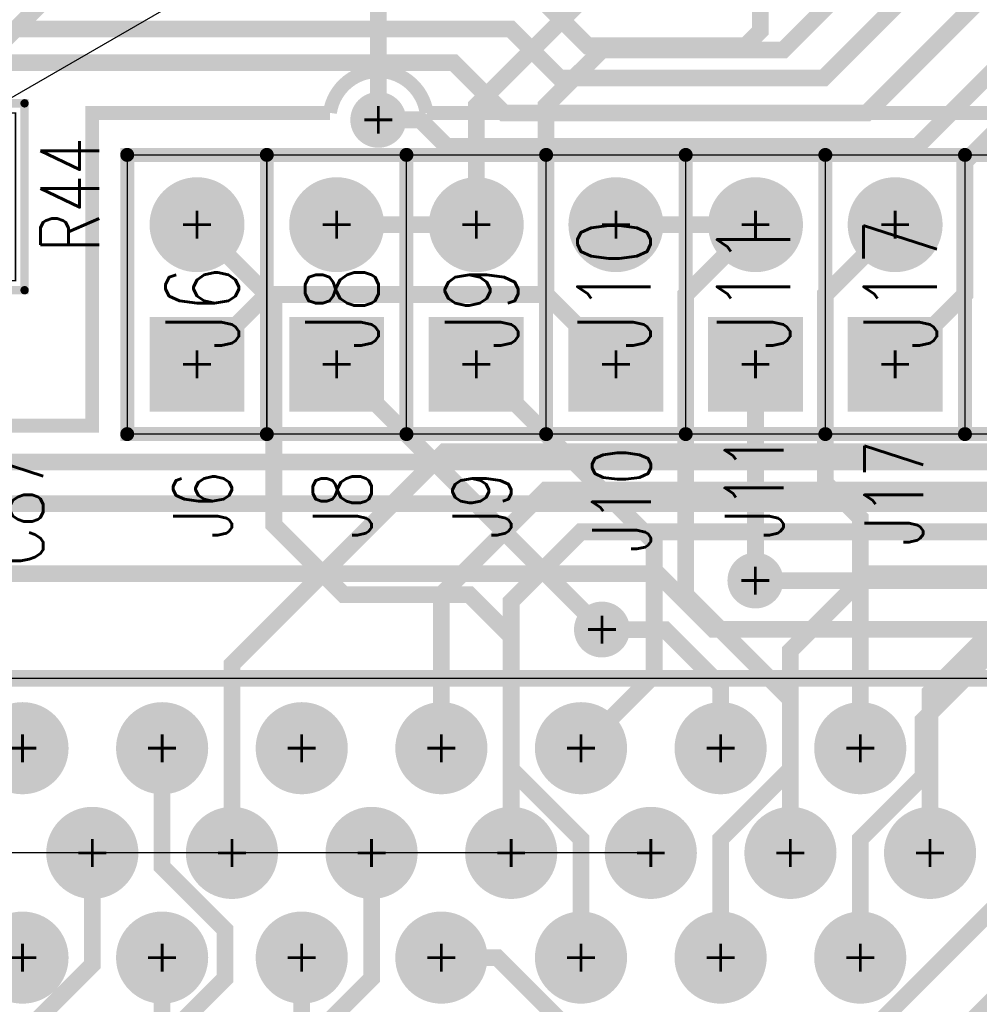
# Model space of a CAD drawing. Extents: x -7.2 to 18.3, y -5.6 to 10.9.
# Tile 45 of 112: x 3.073 to 3.76, y 1.941 to 2.647. Entities that reach past the tile are written whole.
import ezdxf
from ezdxf.enums import TextEntityAlignment as Align

# ---------------------------------------------------------------- set-up
doc = ezdxf.new("R2010")
doc.units = 0
for name, pattern in [('SIG_103', [2, 1, 1]), ('SIG_104', [2, 1, 1]), ('SIG_105', [2, 1, 1]), ('SIG_106', [2, 1, 1]), ('SIG_109', [2, 1, 1]), ('SIG_125', [2, 1, 1]), ('SIG_126', [2, 1, 1]), ('SIG_127', [2, 1, 1]), ('SIG_153', [2, 1, 1]), ('SIG_16', [2, 1, 1]), ('SIG_163', [2, 1, 1]), ('SIG_164', [2, 1, 1]), ('SIG_17', [2, 1, 1]), ('SIG_174', [2, 1, 1]), ('SIG_175', [2, 1, 1]), ('SIG_187', [2, 1, 1]), ('SIG_190', [2, 1, 1]), ('SIG_191', [2, 1, 1]), ('SIG_192', [2, 1, 1]), ('SIG_196', [2, 1, 1]), ('SIG_197', [2, 1, 1]), ('SIG_205', [2, 1, 1]), ('SIG_208', [2, 1, 1]), ('SIG_210', [2, 1, 1]), ('SIG_222', [2, 1, 1]), ('SIG_223', [2, 1, 1]), ('SIG_224', [2, 1, 1]), ('SIG_225', [2, 1, 1]), ('SIG_226', [2, 1, 1]), ('SIG_289', [2, 1, 1]), ('SIG_29', [2, 1, 1]), ('SIG_297', [2, 1, 1]), ('SIG_99', [2, 1, 1])]:
    doc.linetypes.add(name, pattern=pattern)
for name, color, linetype in [('DRIL_PLTE_THRU_01', 16, 'CONTINUOUS'), ('DRIL_PLTE_THRU_03', 146, 'CONTINUOUS'), ('DRIL_PLTE_THRU_04', 176, 'CONTINUOUS'), ('DRIL_SYMBOL', 254, 'CONTINUOUS'), ('LINK_00', 2, 'CONTINUOUS'), ('PADS_BOT', 5, 'CONTINUOUS'), ('PADS_INNER', 1, 'CONTINUOUS'), ('PADS_TOP', 1, 'CONTINUOUS'), ('PADS_XR_131', 3, 'CONTINUOUS'), ('PADS_XR_132', 6, 'CONTINUOUS'), ('PADS_XR_133', 254, 'CONTINUOUS'), ('PART_NAME_123', 255, 'CONTINUOUS'), ('PART_NAME_129', 2, 'CONTINUOUS'), ('PART_TOP_2DLINE_123', 255, 'CONTINUOUS'), ('PART_TOP_2DLINE_129', 2, 'CONTINUOUS'), ('POUR_OUTLINE_03', 130, 'CONTINUOUS'), ('TRACE_01', 1, 'CONTINUOUS'), ('TRACE_03', 130, 'CONTINUOUS'), ('TRACE_04', 5, 'CONTINUOUS'), ('VIAPTS', 56, 'CONTINUOUS')]:
    doc.layers.add(name, color=color, linetype=linetype)
doc.styles.add('W0$001', font='simplex', dxfattribs={"width": 0.75})
doc.styles.add('W0$006', font='simplex', dxfattribs={"width": 0.75})

# ---------------------------------------------------------------- blocks, each defined once
blk = doc.blocks.new('POUR_OUTLINE_1')
at = {"layer": 'POUR_OUTLINE_03', "const_width": 0.01}
blk.add_lwpolyline([(-16.9501, -17.0562), (-16.7053, -17.0562), (-16.7053, -16.8322), (-16.53504, -16.8322, -0.866026), (-16.46576, -16.8322), (-15.68687, -16.8322), (-15.65848, -16.80382, -0.198912), (-15.6401, -16.7962), (-15.10578, -16.7962, -2.315909), (-15.05482, -16.7962), (-15.0203, -16.7962, -0.198912), (-15.00192, -16.80382)], format="xyb", dxfattribs=at)
blk = doc.blocks.new('POUR_HEADER_0')
blk.add_blockref('POUR_OUTLINE_1', (16.9203, 12.3322))
blk = doc.blocks.new('SMOOTH_0$01')
at = {"const_width": 0.005}
blk.add_lwpolyline([(-0.0025, 0, 1), (0.0025, 0, 1)], format="xyb", close=True, dxfattribs=at)
blk = doc.blocks.new('SMOOTH_0$001')
at = {"const_width": 0.0005}
blk.add_lwpolyline([(-0.00025, 0, 1), (0.00025, 0, 1)], format="xyb", close=True, dxfattribs=at)
blk = doc.blocks.new('PART_BODY_TOP_340')
at = {"layer": 'PART_TOP_2DLINE_123', "const_width": 0.01}
blk.add_lwpolyline([(-0.05, -0.05), (-0.05, 0.05), (0.15, 0.05), (0.15, -0.05), (-0.05, -0.05)], dxfattribs=at)
at = {"layer": 'PART_TOP_2DLINE_129', "const_width": 0.001}
blk.add_lwpolyline([(-0.05, -0.05), (-0.05, 0.05), (0.15, 0.05), (0.15, -0.05), (-0.05, -0.05)], dxfattribs=at)
at = {"layer": 'PART_TOP_2DLINE_123'}
for p in [(-0.05, 0.05), (0.15, 0.05), (-0.05, -0.05), (-0.05, -0.05), (0.15, -0.05)]:
    blk.add_blockref('SMOOTH_0$01', p, dxfattribs=at)
at = {"layer": 'PART_TOP_2DLINE_129'}
for p in [(-0.05, 0.05), (0.15, 0.05), (-0.05, -0.05), (-0.05, -0.05), (0.15, -0.05)]:
    blk.add_blockref('SMOOTH_0$001', p, dxfattribs=at)
blk = doc.blocks.new('DRIL_SYMBOL_0$042')
at = {"layer": 'DRIL_SYMBOL', "const_width": 0.002}
for points in [[(0, -0.01), (0, 0.01)], [(-0.01, 0), (0.01, 0)]]:
    blk.add_lwpolyline(points, dxfattribs=at)
blk = doc.blocks.new('DRIL_HOLE_0$042')
at = {"const_width": 0.021}
blk.add_lwpolyline([(-0.0105, 0, 1), (0.0105, 0, 1)], format="xyb", close=True, dxfattribs=at)
blk.add_blockref('DRIL_SYMBOL_0$042', (0, 0))
blk = doc.blocks.new('PAD_39')
at = {"const_width": 0.031}
blk.add_lwpolyline([(0, -0.0155, 1), (0, 0.0155, 1)], format="xyb", close=True, dxfattribs=at)
blk = doc.blocks.new('PAD_40')
at = {"const_width": 0.062}
blk.add_lwpolyline([(-0.031, 0), (0.031, 0)], dxfattribs=at)
blk = doc.blocks.new('PAD_41')
at = {"const_width": 0.068}
blk.add_lwpolyline([(-0.034, 0), (0.034, 0)], dxfattribs=at)
blk = doc.blocks.new('STK_TOP_15')
at = {"layer": 'DRIL_PLTE_THRU_01'}
blk.add_blockref('DRIL_HOLE_0$042', (0, 0), dxfattribs=at)
at = {"layer": 'DRIL_PLTE_THRU_03'}
blk.add_blockref('DRIL_HOLE_0$042', (0, 0), dxfattribs=at)
at = {"layer": 'DRIL_PLTE_THRU_04'}
blk.add_blockref('DRIL_HOLE_0$042', (0, 0), dxfattribs=at)
at = {"layer": 'PADS_BOT'}
blk.add_blockref('PAD_40', (0, 0), dxfattribs=at)
at = {"layer": 'PADS_INNER'}
blk.add_blockref('PAD_39', (0, 0), dxfattribs=at)
at = {"layer": 'PADS_TOP'}
blk.add_blockref('PAD_40', (0, 0), dxfattribs=at)
at = {"layer": 'PADS_XR_131'}
blk.add_blockref('PAD_41', (0, 0), dxfattribs=at)
at = {"layer": 'PADS_XR_132'}
blk.add_blockref('PAD_41', (0, 0), dxfattribs=at)
blk = doc.blocks.new('PAD_43')
at = {"const_width": 0.034}
blk.add_lwpolyline([(0, -0.017, 1), (0, 0.017, 1)], format="xyb", close=True, dxfattribs=at)
blk = doc.blocks.new('STK_TOP_16')
at = {"layer": 'DRIL_PLTE_THRU_01'}
blk.add_blockref('DRIL_HOLE_0$042', (0, 0), dxfattribs=at)
at = {"layer": 'DRIL_PLTE_THRU_03'}
blk.add_blockref('DRIL_HOLE_0$042', (0, 0), dxfattribs=at)
at = {"layer": 'DRIL_PLTE_THRU_04'}
blk.add_blockref('DRIL_HOLE_0$042', (0, 0), dxfattribs=at)
at = {"layer": 'PADS_BOT'}
blk.add_blockref('PAD_39', (0, 0), dxfattribs=at)
at = {"layer": 'PADS_INNER'}
blk.add_blockref('PAD_39', (0, 0), dxfattribs=at)
at = {"layer": 'PADS_TOP'}
blk.add_blockref('PAD_39', (0, 0), dxfattribs=at)
at = {"layer": 'PADS_XR_131'}
blk.add_blockref('PAD_43', (0, 0), dxfattribs=at)
at = {"layer": 'PADS_XR_132'}
blk.add_blockref('PAD_43', (0, 0), dxfattribs=at)
blk = doc.blocks.new('SYM_TOP_13')
for name, p in [('PART_BODY_TOP_340', (0, 0)), ('STK_TOP_15', (0, 0)), ('STK_TOP_16', (0.1, 0))]:
    blk.add_blockref(name, p)
blk = doc.blocks.new('PART_TOP_17')
blk.add_blockref('SYM_TOP_13', (0, 0))
at = {"layer": 'PART_NAME_123', "style": 'W0$006', "width": 0.75}
blk.add_text('J19', height=0.042, dxfattribs=at).set_placement((-0.135, -0.025))
at = {"layer": 'PART_NAME_129', "style": 'W0$001', "width": 0.75}
blk.add_text('J19', height=0.0525, dxfattribs=at).set_placement((0.01, -0.0249))
blk = doc.blocks.new('PART_TOP_20')
blk.add_blockref('SYM_TOP_13', (0, 0))
at = {"layer": 'PART_NAME_123', "style": 'W0$006', "width": 0.75}
blk.add_text('J10', height=0.042, dxfattribs=at).set_placement((-0.135, -0.025))
at = {"layer": 'PART_NAME_129', "style": 'W0$001', "width": 0.75}
blk.add_text('J10', height=0.0525, dxfattribs=at).set_placement((0.01, -0.0249))
blk = doc.blocks.new('PART_TOP_21')
blk.add_blockref('SYM_TOP_13', (0, 0))
at = {"layer": 'PART_NAME_123', "style": 'W0$006', "width": 0.75}
blk.add_text('J11', height=0.042, dxfattribs=at).set_placement((-0.125, -0.02))
at = {"layer": 'PART_NAME_129', "style": 'W0$001', "width": 0.75}
blk.add_text('J11', height=0.0525, dxfattribs=at).set_placement((0.01, -0.0249))
blk = doc.blocks.new('PART_TOP_22')
blk.add_blockref('SYM_TOP_13', (0, 0))
at = {"layer": 'PART_NAME_123', "style": 'W0$006', "width": 0.75}
blk.add_text('J17', height=0.042, dxfattribs=at).set_placement((-0.13, -0.02))
at = {"layer": 'PART_NAME_129', "style": 'W0$001', "width": 0.75}
blk.add_text('J17', height=0.0525, dxfattribs=at).set_placement((0.01, -0.0299))
blk = doc.blocks.new('PART_TOP_24')
blk.add_blockref('SYM_TOP_13', (0, 0))
at = {"layer": 'PART_NAME_123', "style": 'W0$006', "width": 0.75}
blk.add_text('J6', height=0.042, dxfattribs=at).set_placement((-0.125, -0.025))
at = {"layer": 'PART_NAME_129', "style": 'W0$001', "width": 0.75}
blk.add_text('J6', height=0.0525, dxfattribs=at).set_placement((0.01, -0.03))
blk = doc.blocks.new('PART_TOP_25')
blk.add_blockref('SYM_TOP_13', (0, 0))
at = {"layer": 'PART_NAME_123', "style": 'W0$006', "width": 0.75}
blk.add_text('J8', height=0.042, dxfattribs=at).set_placement((-0.125, -0.025))
at = {"layer": 'PART_NAME_129', "style": 'W0$001', "width": 0.75}
blk.add_text('J8', height=0.0525, dxfattribs=at).set_placement((0.01, -0.03))
blk = doc.blocks.new('PART_TOP_26')
blk.add_blockref('SYM_TOP_13', (0, 0))
at = {"layer": 'PART_NAME_123', "style": 'W0$006', "width": 0.75}
blk.add_text('J9', height=0.042, dxfattribs=at).set_placement((-0.125, -0.025))
at = {"layer": 'PART_NAME_129', "style": 'W0$001', "width": 0.75}
blk.add_text('J9', height=0.0525, dxfattribs=at).set_placement((0.01, -0.03))
blk = doc.blocks.new('PART_BODY_TOP_362')
at = {"layer": 'PART_TOP_2DLINE_123', "const_width": 0.006}
blk.add_lwpolyline([(-0.5, 0.2), (3.295, 0.2), (3.295, -0.125), (-0.5, -0.125)], close=True, dxfattribs=at)
at = {"layer": 'PART_TOP_2DLINE_129', "const_width": 0.001}
blk.add_lwpolyline([(-1.095, 0.2), (3.935, 0.2), (3.935, -0.125), (-1.095, -0.125)], close=True, dxfattribs=at)
blk = doc.blocks.new('DRIL_SYMBOL_0$03')
at = {"layer": 'DRIL_SYMBOL', "const_width": 0.002}
for points in [[(0, -0.01), (0, 0.01)], [(-0.01, 0), (0.01, 0)]]:
    blk.add_lwpolyline(points, dxfattribs=at)
blk = doc.blocks.new('DRIL_HOLE_0$03')
at = {"const_width": 0.015}
blk.add_lwpolyline([(-0.0075, 0, 1), (0.0075, 0, 1)], format="xyb", close=True, dxfattribs=at)
blk.add_blockref('DRIL_SYMBOL_0$03', (0, 0))
blk = doc.blocks.new('PAD_66')
at = {"const_width": 0.025}
blk.add_lwpolyline([(0, -0.0125, 1), (0, 0.0125, 1)], format="xyb", close=True, dxfattribs=at)
blk = doc.blocks.new('PAD_69')
at = {"const_width": 0.033}
blk.add_lwpolyline([(0, -0.0165, 1), (0, 0.0165, 1)], format="xyb", close=True, dxfattribs=at)
blk = doc.blocks.new('STK_TOP_42')
at = {"layer": 'DRIL_PLTE_THRU_01'}
blk.add_blockref('DRIL_HOLE_0$03', (0, 0), dxfattribs=at)
at = {"layer": 'DRIL_PLTE_THRU_03'}
blk.add_blockref('DRIL_HOLE_0$03', (0, 0), dxfattribs=at)
at = {"layer": 'DRIL_PLTE_THRU_04'}
blk.add_blockref('DRIL_HOLE_0$03', (0, 0), dxfattribs=at)
at = {"layer": 'PADS_BOT'}
blk.add_blockref('PAD_66', (0, 0), dxfattribs=at)
at = {"layer": 'PADS_INNER'}
blk.add_blockref('PAD_66', (0, 0), dxfattribs=at)
at = {"layer": 'PADS_TOP'}
blk.add_blockref('PAD_66', (0, 0), dxfattribs=at)
at = {"layer": 'PADS_XR_131'}
blk.add_blockref('PAD_69', (0, 0), dxfattribs=at)
at = {"layer": 'PADS_XR_132'}
blk.add_blockref('PAD_69', (0, 0), dxfattribs=at)
blk = doc.blocks.new('SYM_TOP_35')
for name, p in [('PART_BODY_TOP_362', (0, 0)), ('STK_TOP_42', (1.55, 0.075)), ('STK_TOP_42', (1.65, 0.075)), ('STK_TOP_42', (1.75, 0.075)), ('STK_TOP_42', (1.85, 0.075)), ('STK_TOP_42', (1.95, 0.075)), ('STK_TOP_42', (2.05, 0.075)), ('STK_TOP_42', (2.15, 0.075)), ('STK_TOP_42', (1.5, 0)), ('STK_TOP_42', (1.6, 0)), ('STK_TOP_42', (1.7, 0)), ('STK_TOP_42', (1.8, 0)), ('STK_TOP_42', (1.9, 0)), ('STK_TOP_42', (2, 0)), ('STK_TOP_42', (2.1, 0)), ('STK_TOP_42', (1.55, -0.075)), ('STK_TOP_42', (1.65, -0.075)), ('STK_TOP_42', (1.75, -0.075)), ('STK_TOP_42', (1.85, -0.075)), ('STK_TOP_42', (1.95, -0.075)), ('STK_TOP_42', (2.05, -0.075)), ('STK_TOP_42', (2.15, -0.075))]:
    blk.add_blockref(name, p)
blk = doc.blocks.new('PART_TOP_63')
blk.add_blockref('SYM_TOP_35', (0, 0))
blk = doc.blocks.new('SMOOTH_0$006')
at = {"const_width": 0.003}
blk.add_lwpolyline([(-0.0015, 0, 1), (0.0015, 0, 1)], format="xyb", close=True, dxfattribs=at)
blk = doc.blocks.new('PART_BODY_TOP_346')
at = {"layer": 'PART_TOP_2DLINE_123', "const_width": 0.006}
blk.add_lwpolyline([(-0.06693, -0.0315), (0.06693, -0.0315), (0.06693, 0.0315), (-0.06693, 0.0315)], close=True, dxfattribs=at)
at = {"layer": 'PART_TOP_2DLINE_129', "const_width": 0.001}
blk.add_lwpolyline([(-0.06, -0.025), (0.06, -0.025), (0.06, 0.025), (-0.06, 0.025)], close=True, dxfattribs=at)
at = {"layer": 'PART_TOP_2DLINE_123'}
for p in [(-0.06693, 0.0315), (0.06693, 0.0315), (-0.06693, -0.0315), (0.06693, -0.0315)]:
    blk.add_blockref('SMOOTH_0$006', p, dxfattribs=at)
at = {"layer": 'PART_TOP_2DLINE_129'}
for p in [(-0.06, 0.025), (0.06, 0.025), (-0.06, -0.025), (0.06, -0.025)]:
    blk.add_blockref('SMOOTH_0$001', p, dxfattribs=at)
blk = doc.blocks.new('DRIL_HOLE_0')
blk.add_lwpolyline([(0, 0, 1), (0, 0, 1)], format="xyb", close=True)
blk = doc.blocks.new('PAD_1')
blk.add_lwpolyline([(0, 0, 1), (0, 0, 1)], format="xyb", close=True)
blk = doc.blocks.new('PAD_46')
at = {"const_width": 0.045}
blk.add_lwpolyline([(-0.0245, 0), (0.0245, 0)], dxfattribs=at)
blk = doc.blocks.new('PAD_47')
at = {"const_width": 0.039}
blk.add_lwpolyline([(-0.0215, 0), (0.0215, 0)], dxfattribs=at)
blk = doc.blocks.new('STK_TOP_14')
at = {"layer": 'DRIL_PLTE_THRU_01'}
blk.add_blockref('DRIL_HOLE_0', (0, 0), dxfattribs=at)
at = {"layer": 'DRIL_PLTE_THRU_03'}
blk.add_blockref('DRIL_HOLE_0', (0, 0), dxfattribs=at)
at = {"layer": 'DRIL_PLTE_THRU_04'}
blk.add_blockref('DRIL_HOLE_0', (0, 0), dxfattribs=at)
at = {"layer": 'PADS_BOT'}
blk.add_blockref('PAD_1', (0, 0), dxfattribs=at)
at = {"layer": 'PADS_INNER'}
blk.add_blockref('PAD_1', (0, 0), dxfattribs=at)
at = {"layer": 'PADS_TOP'}
blk.add_blockref('PAD_47', (0, 0), dxfattribs=at)
at = {"layer": 'PADS_XR_131'}
blk.add_blockref('PAD_46', (0, 0), dxfattribs=at)
at = {"layer": 'PADS_XR_133'}
blk.add_blockref('PAD_47', (0, 0), dxfattribs=at)
blk = doc.blocks.new('SYM_TOP_19')
for name, p in [('PART_BODY_TOP_346', (0, 0)), ('STK_TOP_14', (-0.0335, 0)), ('STK_TOP_14', (0.0335, 0))]:
    blk.add_blockref(name, p)
blk = doc.blocks.new('PART_TOP_67')
blk.add_blockref('SYM_TOP_19', (0, 0))
at = {"layer": 'PART_NAME_123', "style": 'W0$006', "width": 0.75}
blk.add_text('R44', height=0.042, rotation=180, dxfattribs=at).set_placement((0.0399, 0.0849))
at = {"layer": 'PART_NAME_129', "style": 'W0$001', "width": 0.75}
blk.add_text('R44', height=0.035, rotation=180, dxfattribs=at).set_placement((0.0299, 0.0149))
blk = doc.blocks.new('PART_BODY_TOP_339')
at = {"layer": 'PART_TOP_2DLINE_123', "const_width": 0.006}
blk.add_lwpolyline([(-0.065, -0.02756), (0.065, -0.02756), (0.065, 0.02756), (-0.065, 0.02756)], close=True, dxfattribs=at)
at = {"layer": 'PART_TOP_2DLINE_129', "const_width": 0.001}
blk.add_lwpolyline([(-0.065, -0.03), (0.065, -0.03), (0.065, 0.02756), (-0.065, 0.02756)], close=True, dxfattribs=at)
at = {"layer": 'PART_TOP_2DLINE_123'}
for p in [(-0.065, 0.02756), (0.065, 0.02756), (-0.065, -0.02756), (0.065, -0.02756)]:
    blk.add_blockref('SMOOTH_0$006', p, dxfattribs=at)
at = {"layer": 'PART_TOP_2DLINE_129'}
for p in [(-0.065, 0.02756), (0.065, 0.02756), (-0.065, -0.03), (0.065, -0.03)]:
    blk.add_blockref('SMOOTH_0$001', p, dxfattribs=at)
blk = doc.blocks.new('SYM_TOP_12')
for name, p in [('PART_BODY_TOP_339', (0, 0)), ('STK_TOP_14', (-0.0335, 0)), ('STK_TOP_14', (0.0335, 0))]:
    blk.add_blockref(name, p)
blk = doc.blocks.new('PART_TOP_168')
blk.add_blockref('SYM_TOP_12', (0, 0))
at = {"layer": 'PART_NAME_123', "style": 'W0$006', "width": 0.75}
blk.add_text('C87', height=0.042, dxfattribs=at).set_placement((-0.0399, -0.0899))
at = {"layer": 'PART_NAME_129', "style": 'W0$001', "width": 0.75}
blk.add_text('C87', height=0.035, dxfattribs=at).set_placement((0, 0.00033), align=Align.MIDDLE_CENTER)
blk = doc.blocks.new('SMOOTH_0$012')
at = {"const_width": 0.006}
blk.add_lwpolyline([(-0.003, 0, 1), (0.003, 0, 1)], format="xyb", close=True, dxfattribs=at)
blk = doc.blocks.new('DRIL_SYMBOL_0$018')
at = {"layer": 'DRIL_SYMBOL', "const_width": 0.002}
for points in [[(0, -0.01), (0, 0.01)], [(-0.01, 0), (0.01, 0)]]:
    blk.add_lwpolyline(points, dxfattribs=at)
blk = doc.blocks.new('DRIL_HOLE_0$018')
at = {"const_width": 0.009}
blk.add_lwpolyline([(-0.0045, 0, 1), (0.0045, 0, 1)], format="xyb", close=True, dxfattribs=at)
blk.add_blockref('DRIL_SYMBOL_0$018', (0, 0))
blk = doc.blocks.new('PAD_138')
at = {"const_width": 0.02}
blk.add_lwpolyline([(0, -0.01, 1), (0, 0.01, 1)], format="xyb", close=True, dxfattribs=at)
blk = doc.blocks.new('STK_TOP_4')
at = {"layer": 'DRIL_PLTE_THRU_01'}
blk.add_blockref('DRIL_HOLE_0$018', (0, 0), dxfattribs=at)
at = {"layer": 'DRIL_PLTE_THRU_03'}
blk.add_blockref('DRIL_HOLE_0$018', (0, 0), dxfattribs=at)
at = {"layer": 'DRIL_PLTE_THRU_04'}
blk.add_blockref('DRIL_HOLE_0$018', (0, 0), dxfattribs=at)
at = {"layer": 'PADS_BOT'}
blk.add_blockref('PAD_138', (0, 0), dxfattribs=at)
at = {"layer": 'PADS_INNER'}
blk.add_blockref('PAD_138', (0, 0), dxfattribs=at)
at = {"layer": 'PADS_TOP'}
blk.add_blockref('PAD_138', (0, 0), dxfattribs=at)
blk = doc.blocks.new('SYM_TOP_2')
blk.add_blockref('STK_TOP_4', (0, 0))

msp = doc.modelspace()

# ---------------------------------------------------------------- linework, layer by layer
at = {"layer": 'LINK_00', "linetype": 'SIG_153'}
msp.add_line((3.4551, 2.815), (2.701, 2.379), dxfattribs=at)
at = {"layer": 'LINK_00', "linetype": 'SIG_16'}
msp.add_line((3.5252, 2.0499), (3.0252, 2.0499), dxfattribs=at)
at = {"layer": 'TRACE_01', "linetype": 'SIG_29', "const_width": 0.012}
msp.add_lwpolyline([(3.4002, 2.4999), (3.4002, 2.5851), (3.4751, 2.66), (3.6051, 2.66), (3.701, 2.7559), (3.701, 3.631), (3.504, 3.828), (3.504, 4.037), (3.425, 4.116), (3.425, 4.65)], dxfattribs=at)
at = {"layer": 'TRACE_01', "linetype": 'SIG_196', "const_width": 0.012}
msp.add_lwpolyline([(3.5002, 2.3999), (3.4501, 2.45), (3.4501, 2.585), (3.4901, 2.625), (3.6201, 2.625), (3.7451, 2.75), (3.7451, 2.835)], dxfattribs=at)
at = {"layer": 'TRACE_01', "linetype": 'SIG_175', "const_width": 0.012}
msp.add_lwpolyline([(3.0452, 2.5534), (3.0452, 2.615), (3.0902, 2.66), (3.0902, 2.7449), (3.0901, 2.745)], dxfattribs=at)
at = {"layer": 'TRACE_01', "linetype": 'SIG_174', "const_width": 0.012}
msp.add_lwpolyline([(3.33, 2.575), (3.33, 2.715)], dxfattribs=at)
at = {"layer": 'TRACE_01', "linetype": 'SIG_197', "const_width": 0.012}
msp.add_lwpolyline([(3.7002, 2.3999), (3.7501, 2.4498), (3.7501, 2.545), (3.7901, 2.585), (4.2151, 2.585)], dxfattribs=at)
at = {"layer": 'TRACE_01', "linetype": 'SIG_106', "const_width": 0.012}
msp.add_lwpolyline([(3.4752, 1.9749), (3.4752, 2.0599), (3.4252, 2.1099), (3.4252, 2.2049), (3.3952, 2.2349), (3.3052, 2.2349), (3.2552, 2.2849), (3.2552, 2.4449), (3.2002, 2.4999)], dxfattribs=at)
at = {"layer": 'TRACE_01', "linetype": 'SIG_105', "const_width": 0.012}
msp.add_lwpolyline([(3.5752, 1.9749), (3.5752, 2.0599), (3.6252, 2.1099), (3.6252, 2.1599), (3.5502, 2.2349), (3.5502, 2.4499), (3.6002, 2.4999)], dxfattribs=at)
at = {"layer": 'TRACE_01', "linetype": 'SIG_224', "const_width": 0.012}
msp.add_lwpolyline([(3.6252, 1.8999), (3.6502, 1.9249), (3.6852, 1.9249), (3.7951, 2.0348), (3.7951, 2.1548), (3.9703, 2.33), (4.3301, 2.33), (4.3502, 2.3501), (4.3502, 2.4449), (4.4002, 2.4949), (4.4002, 2.4999)], dxfattribs=at)
at = {"layer": 'TRACE_01', "linetype": 'SIG_222', "const_width": 0.012}
msp.add_lwpolyline([(3.6752, 2.1249), (3.6752, 2.2899), (3.6502, 2.3149), (3.6502, 2.4499), (3.7002, 2.4999)], dxfattribs=at)
at = {"layer": 'TRACE_01', "linetype": 'SIG_125', "const_width": 0.012}
msp.add_lwpolyline([(3.6752, 1.9749), (3.6752, 2.0599), (3.7202, 2.1049), (3.7202, 2.145), (3.8501, 2.2749), (3.8501, 2.45), (3.8002, 2.4999)], dxfattribs=at)
at = {"layer": 'TRACE_01', "linetype": 'SIG_104', "const_width": 0.012}
msp.add_lwpolyline([(3.4902, 2.2099), (3.3002, 2.3999)], dxfattribs=at)
at = {"layer": 'TRACE_01', "linetype": 'SIG_103', "const_width": 0.012}
msp.add_lwpolyline([(3.4752, 2.1249), (3.5276, 2.1773), (3.5276, 2.2725), (3.4002, 2.3999)], dxfattribs=at)
at = {"layer": 'TRACE_01', "linetype": 'SIG_210', "const_width": 0.012}
msp.add_lwpolyline([(3.6001, 2.245), (3.6002, 2.2451), (3.6002, 2.3999)], dxfattribs=at)
at = {"layer": 'TRACE_01', "linetype": 'SIG_223', "const_width": 0.012}
msp.add_lwpolyline([(3.7252, 1.8999), (3.8251, 1.9998), (3.8251, 2.1298), (3.9903, 2.295), (4.5501, 2.295), (4.6002, 2.3451), (4.6002, 2.3999)], dxfattribs=at)
at = {"layer": 'TRACE_01', "linetype": 'SIG_208', "const_width": 0.012}
msp.add_lwpolyline([(3.1802, 1.715), (3.1802, 1.9199), (3.2202, 1.9599), (3.2202, 1.9949), (3.1752, 2.0399), (3.1752, 2.1249)], dxfattribs=at)
at = {"layer": 'TRACE_01', "linetype": 'SIG_187', "const_width": 0.012}
msp.add_lwpolyline([(4.4652, 0.7534), (4.4652, 0.8549), (4.2351, 1.085), (3.8251, 1.085), (3.695, 1.2151), (3.695, 1.3001), (3.4601, 1.535), (3.2451, 1.535), (3.0802, 1.6999), (3.0802, 1.9249), (3.1252, 1.9699), (3.1252, 2.0499)], dxfattribs=at)
at = {"layer": 'TRACE_01', "linetype": 'SIG_190', "const_width": 0.012}
msp.add_lwpolyline([(3.3601, 1.745), (3.3601, 1.7701), (3.2752, 1.855), (3.2752, 1.9099), (3.3252, 1.9599), (3.3252, 2.0499)], dxfattribs=at)
at = {"layer": 'TRACE_01', "linetype": 'SIG_192', "const_width": 0.012}
msp.add_lwpolyline([(3.4751, 1.75), (3.4751, 1.915), (3.4152, 1.9749), (3.3752, 1.9749)], dxfattribs=at)
at = {"layer": 'TRACE_03', "linetype": 'SIG_191', "const_width": 0.012}
msp.add_lwpolyline([(4.4851, 2.27), (4.4601, 2.295), (4.2401, 2.295), (4.2051, 2.33), (2.8803, 2.33)], dxfattribs=at)
at = {"layer": 'TRACE_03', "linetype": 'SIG_99', "const_width": 0.012}
msp.add_lwpolyline([(4.4701, 2.245), (4.4401, 2.275), (4.2101, 2.275), (4.1851, 2.3), (2.9651, 2.3)], dxfattribs=at)
at = {"layer": 'TRACE_03', "linetype": 'SIG_164', "const_width": 0.012}
for points in [[(2.8752, 2.1249), (3.0003, 2.25), (3.5301, 2.25)], [(4.8951, 2.195), (4.3951, 2.195), (4.3801, 2.21), (3.5701, 2.21), (3.5301, 2.25)]]:
    msp.add_lwpolyline(points, dxfattribs=at)
at = {"layer": 'TRACE_03', "linetype": 'SIG_210', "const_width": 0.012}
msp.add_lwpolyline([(4.4301, 2.22), (4.43, 2.22), (4.4051, 2.2449), (3.7152, 2.2449), (3.7151, 2.245), (3.6001, 2.245)], dxfattribs=at)
at = {"layer": 'TRACE_03', "linetype": 'SIG_163', "const_width": 0.012}
msp.add_lwpolyline([(2.9252, 2.0499), (2.9252, 2.135), (2.9652, 2.175), (5.2251, 2.175)], dxfattribs=at)
at = {"layer": 'TRACE_03', "linetype": 'SIG_17', "const_width": 0.012}
msp.add_lwpolyline([(3.2752, 1.824), (3.2752, 1.9749)], dxfattribs=at)
at = {"layer": 'TRACE_04', "linetype": 'SIG_289', "const_width": 0.012}
msp.add_lwpolyline([(2.02, 2.67), (2.946, 2.67), (2.976, 2.64), (3.425, 2.64), (3.46, 2.605), (3.649, 2.605), (3.756, 2.712), (4.539, 2.712), (4.572, 2.745), (4.935, 2.745), (4.98, 2.7), (5.13, 2.7), (5.175, 2.655), (5.675, 2.655), (5.7, 2.68), (6.76, 2.68)], dxfattribs=at)
at = {"layer": 'TRACE_04', "linetype": 'SIG_175', "const_width": 0.012}
msp.add_lwpolyline([(3.0901, 2.745), (3.1711, 2.664), (3.444, 2.664), (3.48, 2.628), (3.5931, 2.628), (3.6036, 2.6385), (3.6036, 2.67)], dxfattribs=at)
at = {"layer": 'TRACE_04', "linetype": 'SIG_297', "const_width": 0.012}
msp.add_lwpolyline([(2.1, 2.616), (2.244, 2.616), (2.268, 2.64), (2.928, 2.64), (2.952, 2.616), (3.384, 2.616), (3.42, 2.58), (3.68, 2.58), (3.7795, 2.6795), (4.5725, 2.6795), (4.608, 2.715), (4.925, 2.715), (4.965, 2.675), (5.08, 2.675), (5.125, 2.63), (5.69, 2.63), (5.715, 2.655), (6.025, 2.655), (6.165, 2.515)], dxfattribs=at)
at = {"layer": 'TRACE_04', "linetype": 'SIG_174', "const_width": 0.012}
msp.add_lwpolyline([(3.33, 2.575), (3.36, 2.575), (3.379, 2.556), (3.716, 2.556), (3.814, 2.654), (4.598, 2.654), (4.62, 2.676), (4.908, 2.676), (4.984, 2.6), (5.72, 2.6), (5.736, 2.616), (5.7951, 2.616)], dxfattribs=at)
at = {"layer": 'TRACE_04', "linetype": 'SIG_29', "const_width": 0.012}
msp.add_lwpolyline([(3.3002, 2.4999), (3.4002, 2.4999)], dxfattribs=at)
at = {"layer": 'TRACE_04', "linetype": 'SIG_105', "const_width": 0.012}
msp.add_lwpolyline([(3.5002, 2.4999), (3.6002, 2.4999)], dxfattribs=at)
at = {"layer": 'TRACE_04', "linetype": 'SIG_196', "const_width": 0.012}
msp.add_lwpolyline([(3.2002, 2.3999), (3.2502, 2.4499), (3.4502, 2.4499), (3.5002, 2.3999)], dxfattribs=at)
at = {"layer": 'TRACE_04', "linetype": 'SIG_109', "const_width": 0.012}
msp.add_lwpolyline([(3.2252, 2.0499), (3.2252, 2.1849), (3.3777, 2.3374), (3.8377, 2.3374), (3.9002, 2.3999)], dxfattribs=at)
at = {"layer": 'TRACE_04', "linetype": 'SIG_127', "const_width": 0.012}
msp.add_lwpolyline([(3.3752, 2.1249), (3.3752, 2.2349), (3.4502, 2.3099), (4.0102, 2.3099), (4.1002, 2.3999)], dxfattribs=at)
at = {"layer": 'TRACE_04', "linetype": 'SIG_126', "const_width": 0.012}
msp.add_lwpolyline([(3.4252, 2.0499), (3.4252, 2.2299), (3.4752, 2.2799), (4.1802, 2.2799), (4.3002, 2.3999)], dxfattribs=at)
at = {"layer": 'TRACE_04', "linetype": 'SIG_225', "const_width": 0.012}
msp.add_lwpolyline([(3.6252, 2.0499), (3.6252, 2.1949), (3.6802, 2.2499), (4.4752, 2.2499), (4.5002, 2.2749), (4.5002, 2.3999)], dxfattribs=at)
at = {"layer": 'TRACE_04', "linetype": 'SIG_226', "const_width": 0.012}
msp.add_lwpolyline([(3.7252, 2.0499), (3.7252, 2.1649), (3.7752, 2.2149), (4.5152, 2.2149), (4.7002, 2.3999)], dxfattribs=at)
at = {"layer": 'TRACE_04', "linetype": 'SIG_104', "const_width": 0.012}
msp.add_lwpolyline([(3.4902, 2.2099), (3.5352, 2.2099), (3.5752, 2.1699), (3.5752, 2.1249)], dxfattribs=at)
at = {"layer": 'TRACE_04', "linetype": 'SIG_205', "const_width": 0.012}
msp.add_lwpolyline([(3.1752, 1.9749), (3.1752, 1.87), (3.2202, 1.825), (3.7801, 1.825), (3.8151, 1.86), (3.9401, 1.86), (3.9751, 1.825), (5.0401, 1.825), (5.0851, 1.78)], dxfattribs=at)

# ---------------------------------------------------------------- block references
at = {"linetype": 'SIG_153'}
msp.add_blockref('POUR_HEADER_0', (2.9101, 7.08), dxfattribs=at)
for name, p, rotation in [('PART_TOP_67', (3.0452, 2.5199), 270), ('PART_TOP_24', (3.2002, 2.3999), 90), ('PART_TOP_25', (3.3002, 2.3999), 90), ('PART_TOP_26', (3.4002, 2.3999), 90), ('PART_TOP_20', (3.5002, 2.3999), 90), ('PART_TOP_21', (3.6002, 2.3999), 90), ('PART_TOP_22', (3.7002, 2.3999), 90), ('PART_TOP_17', (3.8002, 2.3999), 90), ('PART_TOP_168', (3.0002, 2.2949), 90), ('PART_TOP_63', (5.2252, 2.0499), 180)]:
    msp.add_blockref(name, p, dxfattribs=dict(rotation=rotation))
at = {"layer": 'TRACE_01'}
for p in [(3.4901, 2.625), (3.6201, 2.625), (3.4002, 2.5851), (3.4501, 2.585), (3.33, 2.575), (3.7501, 2.545), (3.2002, 2.4999), (3.4002, 2.4999), (3.6002, 2.4999), (3.7002, 2.4999), (3.4501, 2.45), (3.5502, 2.4499), (3.6502, 2.4499), (3.7501, 2.4498), (3.2552, 2.4449), (3.3002, 2.3999), (3.4002, 2.3999), (3.5002, 2.3999), (3.6002, 2.3999), (3.7002, 2.3999), (3.6502, 2.3149), (3.6752, 2.2899), (3.2552, 2.2849), (3.5276, 2.2725), (3.6001, 2.245), (3.6002, 2.2451), (3.3052, 2.2349), (3.3952, 2.2349), (3.5502, 2.2349), (3.4902, 2.2099), (3.4252, 2.2049), (3.5276, 2.1773), (3.6252, 2.1599), (3.7202, 2.145), (3.1752, 2.1249), (3.4752, 2.1249), (3.6752, 2.1249), (3.4252, 2.1099), (3.6252, 2.1099), (3.7202, 2.1049), (3.4752, 2.0599), (3.5752, 2.0599), (3.6752, 2.0599), (3.1252, 2.0499), (3.3252, 2.0499), (3.1752, 2.0399), (3.2202, 1.9949), (3.1252, 1.9699), (3.3752, 1.9749), (3.4152, 1.9749), (3.4752, 1.9749), (3.5752, 1.9749), (3.6752, 1.9749), (3.2202, 1.9599), (3.3252, 1.9599)]:
    msp.add_blockref('SMOOTH_0$012', p, dxfattribs=at)
at = {"layer": 'TRACE_03'}
for p in [(3.5301, 2.25), (3.5301, 2.25), (3.6001, 2.245), (3.7151, 2.245), (3.7152, 2.2449), (3.5701, 2.21), (3.2752, 1.9749)]:
    msp.add_blockref('SMOOTH_0$012', p, dxfattribs=at)
at = {"layer": 'TRACE_04'}
for p in [(3.425, 2.64), (3.6036, 2.6385), (3.48, 2.628), (3.5931, 2.628), (3.384, 2.616), (3.46, 2.605), (3.649, 2.605), (3.42, 2.58), (3.68, 2.58), (3.33, 2.575), (3.36, 2.575), (3.379, 2.556), (3.716, 2.556), (3.3002, 2.4999), (3.4002, 2.4999), (3.5002, 2.4999), (3.6002, 2.4999), (3.2502, 2.4499), (3.4502, 2.4499), (3.2002, 2.3999), (3.5002, 2.3999), (3.3777, 2.3374), (3.4502, 2.3099), (3.4752, 2.2799), (3.6802, 2.2499), (3.3752, 2.2349), (3.4252, 2.2299), (3.4902, 2.2099), (3.5352, 2.2099), (3.6252, 2.1949), (3.2252, 2.1849), (3.5752, 2.1699), (3.7252, 2.1649), (3.3752, 2.1249), (3.5752, 2.1249), (3.2252, 2.0499), (3.4252, 2.0499), (3.6252, 2.0499), (3.7252, 2.0499), (3.1752, 1.9749)]:
    msp.add_blockref('SMOOTH_0$012', p, dxfattribs=at)
at = {"layer": 'VIAPTS', "linetype": 'SIG_174'}
msp.add_blockref('SYM_TOP_2', (3.33, 2.575), dxfattribs=at)
at = {"layer": 'VIAPTS', "linetype": 'SIG_210'}
msp.add_blockref('SYM_TOP_2', (3.6001, 2.245), dxfattribs=at)
at = {"layer": 'VIAPTS', "linetype": 'SIG_104'}
msp.add_blockref('SYM_TOP_2', (3.4902, 2.2099), dxfattribs=at)

doc.saveas('drawing.dxf')
